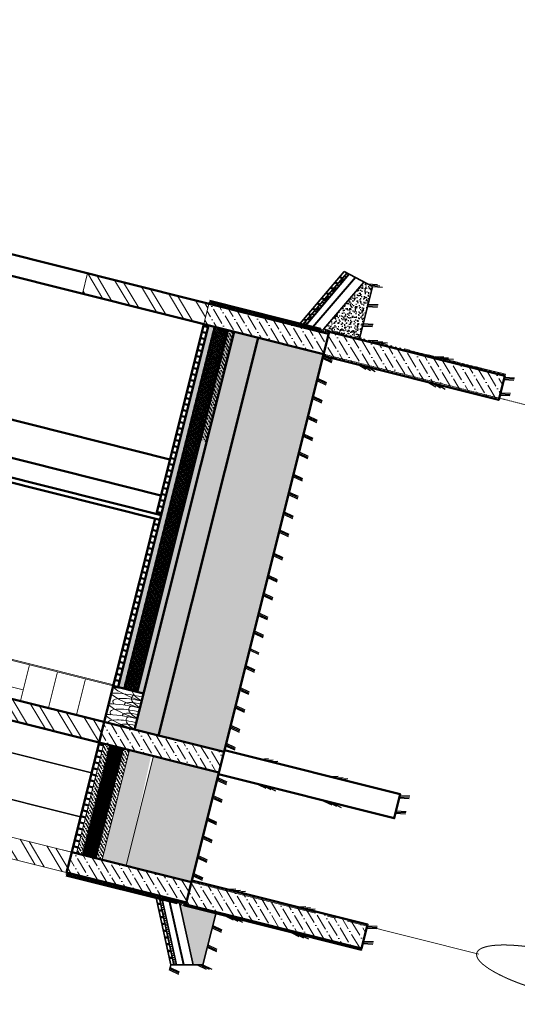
# Model space of a CAD drawing. Header units: millimetres. Extents: x -2096172177 to 2055029645, y -728784453 to 1899906214.
# Tile 22 of 109: x -2044061958 to -2036473288, y 1678914194 to 1693914037. Entities that reach past the tile are written whole.
import ezdxf

# ---------------------------------------------------------------- set-up
doc = ezdxf.new("R2010")
doc.units = ezdxf.units.MM
doc.linetypes.add('ACAD_ISO03W100', pattern=[30, 12, -18])
doc.linetypes.add('DASHDOT_axis', pattern=[24, 20, -1.5, 1, -1.5])
for name, color, linetype, lineweight in [('Внутренние стены', 3, 'Continuous', 35), ('дюбеля', 20, 'Continuous', 25), ('Лестница и ступ', 100, 'Continuous', 18), ('Наружные стены', 1, 'Continuous', 50), ('Толщины привязок', 130, 'Continuous', 18), ('Уровни пола', 240, 'Continuous', 50), ('Штриховки', 212, 'Continuous', 25), ('эркер разрез', 240, 'Continuous', 35)]:
    doc.layers.add(name, color=color, linetype=linetype, lineweight=lineweight)
doc.linetypes.add('ограждение1', pattern='A,6.35,-2.54,[133,ltypeshp.shx,S=2.54,R=0,X=-2.54,Y=0],-2.54,25.4', length=36.83)
pattern_1 = [(50, (1747606.9, 861959.47), (182.18467, -15.93909), [19.05, -209.55]), (355, (1747606.9, 861959.47), (-35.24342, 191.05685), [15.24, -167.64058]), (100.45144, (1747622.08, 861958.14), (146.94125, 175.11775), [16.19, -178.09024]), (46.1842, (1747606.9, 862010.27), (271.07904, -42.04233), [28.575, -314.325]), (96.63556, (1747629.5, 862006.76), (237.40413, 247.4261), [24.285, -267.1356]), (351.18415, (1747606.9, 862010.27), (237.4041, 247.4261), [22.86, -251.4597]), (21, (1747632.3, 861997.57), (151.6144, -102.2652), [19.05, -209.55]), (326, (1747632.3, 861997.57), (61.80203, 184.18797), [15.24, -167.64]), (71.45144, (1747644.93, 861989.04), (213.41642, 81.92277), [16.19, -178.08994]), (37.5, (1747606.9, 861959.465), (3.088603, 84.55504), [0, -165.608, 0, -170.18, 0, -168.275]), (7.5, (1747606.9, 861959.465), (66.81966, 100.180575), [0, -97.028, 0, -161.798, 0, -64.135]), (327.5, (1747550.26, 861959.465), (135.590595, -5.728744), [0, -63.5, 0, -198.12, 0, -262.89]), (317.5, (1747524.86, 861959.47), (148.12918, 25.42649), [0, -82.55, 0, -131.572, 0, -186.69])]
pattern_2 = [(45, (1306721.64, 685615.73), (84.1899, 308.696304), [396.875, -79.375, 0, -79.375])]
pattern_3 = [(45, (-28062.61, -19934.545), (33.6759605, 123.4785217), [158.75, -31.75, 0, -31.75])]

# ---------------------------------------------------------------- blocks, each defined once
blk = doc.blocks.new('Фасад (на основе 1 эт)')
at = {"layer": 'Наружные стены', "lineweight": 20, "ltscale": 10}
h = blk.add_hatch(dxfattribs=at)
h.set_pattern_fill('AR-SAND', color=5)
h.set_pattern_definition([(37.5, (-28062.61, -19934.545), (-1.6000313, 48.9413237), [0, -38.608, 0, -43.18, 0, -41.275]), (7.5, (-28062.61, -19934.545), (44.9523283, 71.68251), [0, -20.828, 0, -34.798, 0, -13.335]), (327.5, (-28093.85, -19934.545), (79.099237, 0.1437185), [0, -12.7, 0, -45.72, 0, -59.69]), (317.5, (-28093.85, -19934.545), (76.3556452, 22.2929323), [0, -6.35, 0, -29.972, 0, -34.29])])
h.paths.add_polyline_path([(1805074.554, 952425.777), (1805134.554, 952425.777), (1807119.554, 952440.777), (1807119.554, 952575.777), (1804374.554, 952575.777), (1804374.554, 952425.777)])
at = {"layer": 'Наружные стены', "lineweight": 20}
h = blk.add_hatch(dxfattribs=at)
h.set_pattern_fill('AR-SAND', color=5)
h.set_pattern_definition([(37.5, (-17607.61, -19934.545), (-1.6000313, 48.9413237), [0, -38.608, 0, -43.18, 0, -41.275]), (7.5, (-17607.61, -19934.545), (44.9523283, 71.68251), [0, -20.828, 0, -34.798, 0, -13.335]), (327.5, (-17638.85, -19934.545), (79.099237, 0.1437185), [0, -12.7, 0, -45.72, 0, -59.69]), (317.5, (-17638.85, -19934.545), (76.3556452, 22.2929323), [0, -6.35, 0, -29.972, 0, -34.29])])
h.paths.add_polyline_path([(1815529.554, 952425.777), (1815589.554, 952425.777), (1817574.554, 952428.166), (1817574.554, 952575.777), (1807629.554, 952575.718), (1807629.554, 952425.718)])
at = {"layer": 'Штриховки', "lineweight": 20}
h = blk.add_hatch(dxfattribs=at)
h.set_pattern_fill('ANSI32', color=5)
h.set_pattern_definition([(45, (1306721.64, 685615.73), (-336.7596, 336.7596), []), (45, (1306946.15, 685615.73), (-336.7596, 336.7596), [])])
h.paths.add_polyline_path([(1804374.554, 955840.777), (1803864.554, 955840.777), (1803864.554, 952765.777), (1804374.554, 952765.777), (1804374.554, 952765.777)])
h.paths.add_polyline_path([(1807629.554, 959865.777), (1807429.554, 959865.777), (1807290.03, 959865.777), (1807119.554, 959695.433), (1807119.554, 952765.777), (1807629.554, 952765.777), (1807629.554, 952765.777)])
h.paths.add_polyline_path([(1818084.554, 956675.777), (1817574.554, 956675.777), (1817574.554, 955235.777), (1818084.554, 955235.777)])
h.paths.add_polyline_path([(1816884.554, 959865.777), (1816374.554, 959865.777), (1816374.554, 959265.777), (1816884.554, 959265.777)])
h = blk.add_hatch(dxfattribs=at)
h.set_pattern_fill('ANSI32', color=5)
h.set_pattern_definition([(45, (1747606.9, 861959.47), (-336.7596, 336.7596), []), (45, (1747831.4, 861959.47), (-336.7596, 336.7596), [])])
h.paths.add_polyline_path([(1818084.554, 953525.777), (1817574.554, 953525.777), (1817574.554, 952765.777), (1818084.554, 952765.777)])
at = {"layer": 'Штриховки', "linetype": 'Continuous', "lineweight": 25}
h = blk.add_hatch(dxfattribs=at)
h.set_pattern_fill('ANSI37', color=256, scale=0.5)
h.set_pattern_definition([(45, (-2691210.35, -1341112.99), (-56.1266008, 56.1266008), []), (135, (-2691210.35, -1341112.99), (-56.1266008, -56.1266008), [])])
h.paths.add_polyline_path([(1803848.831, 952765.777), (1803821.516, 952765.777), (1803821.516, 952025.777), (1803848.831, 952025.777)])
at = {"layer": 'Штриховки', "lineweight": 20, "ltscale": 10}
h = blk.add_hatch(dxfattribs=at)
h.set_pattern_fill('ANSI36', color=5)
h.set_pattern_definition(pattern_2)
h.paths.add_polyline_path([(1804374.554, 952765.777), (1803864.554, 952765.777), (1803864.554, 952015.427), (1804374.554, 952015.427)])
at = {"layer": 'Штриховки'}
h = blk.add_hatch(dxfattribs=at)
h.set_pattern_fill('ANSI36', color=5, scale=20)
h.set_pattern_definition(pattern_3)
h.paths.add_polyline_path([(1807119.554, 952695.777), (1807119.554, 952735.777), (1804374.554, 952735.777), (1804374.554, 952695.777)])
at = {"layer": 'Штриховки', "lineweight": 20, "ltscale": 10}
h = blk.add_hatch(dxfattribs=at)
h.set_pattern_fill('ANSI36', color=5)
h.set_pattern_definition(pattern_2)
h.paths.add_polyline_path([(1807629.554, 952765.777), (1807119.554, 952765.777), (1807119.554, 952015.427), (1807629.554, 952015.427)])
at = {"layer": 'Штриховки'}
h = blk.add_hatch(dxfattribs=at)
h.set_pattern_fill('ANSI36', color=5, scale=20)
h.set_pattern_definition([(45, (-24807.61, -19934.545), (33.6759605, 123.4785217), [158.75, -31.75, 0, -31.75])])
h.paths.add_polyline_path([(1817574.554, 952695.777), (1817574.554, 952735.777), (1808528.754, 952736.271), (1808528.754, 952696.271)])
at = {"layer": 'Штриховки', "lineweight": 20, "ltscale": 10}
h = blk.add_hatch(dxfattribs=at)
h.set_pattern_fill('ANSI36', color=5)
h.set_pattern_definition(pattern_2)
h.paths.add_polyline_path([(1817574.554, 952765.777), (1818084.554, 952765.777), (1818084.554, 952015.427), (1817574.554, 952015.427)])
at = {"layer": 'Штриховки', "linetype": 'Continuous', "lineweight": 25}
h = blk.add_hatch(dxfattribs=at)
h.set_pattern_fill('ANSI37', color=256, scale=0.5)
h.set_pattern_definition([(45, (-2661543.03, -1341112.99), (-56.1266008, 56.1266008), []), (135, (-2661543.03, -1341112.99), (-56.1266008, -56.1266008), [])])
h.paths.add_polyline_path([(1818100.278, 952765.777), (1818127.593, 952765.777), (1818127.593, 952025.777), (1818100.278, 952025.777)])
h = blk.add_hatch(dxfattribs=at)
h.set_pattern_fill('ANSI37', color=256, scale=10)
h.set_pattern_definition([(45, (1738789.194, 858432.59), (-22.45064, 22.45064), []), (135, (1738789.194, 858432.59), (-22.45064, -22.45064), [])])
h.paths.add_polyline_path([(1804374.554, 952695.777), (1804374.554, 952615.777), (1807119.554, 952615.777), (1807119.554, 952695.777)])
at = {"layer": 'Штриховки', "linetype": 'Continuous', "lineweight": 18}
h = blk.add_hatch(dxfattribs=at)
h.set_pattern_fill('ANSI37', color=256, scale=10)
h.set_pattern_definition([(45, (1747606.9, 861959.465), (-22.45064, 22.45064), []), (135, (1747606.9, 861959.465), (-22.45064, -22.45064), [])])
h.paths.add_polyline_path([(1808528.423, 952697.122), (1808528.423, 952617.122), (1817574.554, 952615.777), (1817574.554, 952695.777)])
at = {"layer": 'Штриховки'}
h = blk.add_hatch(dxfattribs=at)
h.set_pattern_fill('ANSI36', color=5, scale=20)
h.set_pattern_definition(pattern_3)
h.paths.add_polyline_path([(1807119.554, 952575.777), (1807119.554, 952615.777), (1804374.554, 952615.777), (1804374.554, 952575.777)])
h = blk.add_hatch(dxfattribs=at)
h.set_pattern_fill('ANSI36', color=5, scale=20)
h.set_pattern_definition([(45, (-24807.61, -20054.545), (33.6759605, 123.4785217), [158.75, -31.75, 0, -31.75])])
h.paths.add_polyline_path([(1817574.554, 952575.777), (1817574.554, 952615.777), (1808530.414, 952615.078), (1808530.414, 952575.078)])
h = blk.add_hatch(dxfattribs=at)
h.set_pattern_fill('ANSI36', color=5, scale=20)
h.set_pattern_definition([(45, (-17607.61, -19934.545), (33.6759605, 123.4785217), [158.75, -31.75, 0, -31.75])])
h.paths.add_polyline_path([(1817574.554, 952575.777), (1817574.554, 952615.777), (1814829.554, 952615.777), (1814829.554, 952575.777)])
h = blk.add_hatch(dxfattribs=at)
h.set_pattern_fill('AR-CONC', color=5)
h.set_pattern_definition([(50, (-28062.61, -19934.55), (182.184669, -15.939086), [19.05, -209.55]), (355, (-28062.6, -19934.55), (-35.243421, 191.056845), [15.24, -167.640584]), (100.451445, (-28047.43, -19935.87), (146.941247, 175.117752), [16.190009, -178.090245]), (46.1842, (-28062.6, -19883.75), (271.07904, -42.042328), [28.575, -314.325]), (96.635558, (-28040.02, -19887.25), (237.404134, 247.426125), [24.285023, -267.13561]), (351.184151, (-28062.6, -19883.75), (237.404134, 247.426125), [22.859967, -251.459732]), (21, (-28037.21, -19896.45), (151.614391, -102.265198), [19.05, -209.55]), (326, (-28037.2, -19896.45), (61.802028, 184.187966), [15.24, -167.64]), (71.451445, (-28024.57, -19904.97), (213.41642, 81.922769), [16.190009, -178.089938]), (37.5, (-28062.61, -19934.545), (3.0886033, 84.5550389), [0, -165.608, 0, -170.18, 0, -168.275]), (7.5, (-28062.61, -19934.545), (66.8196625, 100.180575), [0, -97.028, 0, -161.798, 0, -64.135]), (327.5, (-28119.25, -19934.545), (135.5905952, -5.728744), [0, -63.5, 0, -198.12, 0, -262.89]), (317.5, (-28144.65, -19934.55), (148.1291814, 25.426491), [0, -82.55, 0, -131.572, 0, -186.69])])
h.paths.add_polyline_path([(1803779.522, 952026.311), (1803779.48, 952026.311), (1803779.48, 952051.465), (1802440.889, 951885.041), (1802498.557, 951826.844), (1803778.971, 951826.844)])
h.paths.add_polyline_path([(1807119.554, 952285.877), (1807119.554, 952305.297), (1807119.554, 952425.777), (1805134.554, 952425.777), (1805074.554, 952425.777), (1804374.554, 952425.777), (1804374.554, 952015.777), (1807119.554, 952015.777)])
h = blk.add_hatch(dxfattribs=at)
h.set_pattern_fill('AR-CONC', color=5)
h.set_pattern_definition(pattern_1)
h.paths.add_polyline_path([(1807629.554, 952425.777), (1807629.554, 952015.777), (1817574.554, 952015.777), (1817574.554, 952425.777)])
at = {"layer": 'Штриховки', "linetype": 'Continuous', "lineweight": 25}
h = blk.add_hatch(dxfattribs=at)
h.set_pattern_fill('ANSI37', color=256, scale=0.5)
h.set_pattern_definition([(45, (1658828.3983, 817842.4235), (-1.122532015, 1.122532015), []), (135, (1658828.3983, 817842.4235), (-1.122532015, -1.122532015), [])])
h.paths.add_polyline_path([(1803776.445, 950913.928), (1803803.76, 950913.928), (1803806.837, 952026.311), (1803779.522, 952026.311)])
h = blk.add_hatch(dxfattribs=at)
h.set_pattern_fill('ANSI37', color=256, scale=0.5, angle=-90)
h.set_pattern_definition([(315, (-540177.49, 5666543.75), (56.1266008, 56.1266008), []), (45, (-540177.49, 5666543.75), (-56.1266008, 56.1266008), [])])
h.paths.add_polyline_path([(1803822.738, 952053.626), (1803779.48, 952053.626), (1803779.48, 952026.311), (1803822.738, 952026.311)])
at = {"layer": 'Штриховки', "lineweight": 20, "ltscale": 10}
h = blk.add_hatch(dxfattribs=at)
h.set_pattern_fill('ANSI36', color=5)
h.set_pattern_definition(pattern_2)
h.paths.add_polyline_path([(1803819.551, 952015.777), (1803819.551, 950915.777), (1804419.551, 950915.777), (1804419.551, 952015.777)])
h = blk.add_hatch(dxfattribs=at)
h.set_pattern_fill('ANSI36', color=5)
h.set_pattern_definition(pattern_2)
h.paths.add_polyline_path([(1804419.551, 950915.777), (1804419.551, 952015.777), (1803819.551, 952015.777), (1803819.551, 950915.777)])
h = blk.add_hatch(dxfattribs=at)
h.set_pattern_fill('ANSI36', color=5)
h.set_pattern_definition(pattern_2)
h.paths.add_polyline_path([(1817529.557, 952015.777), (1817529.557, 950915.777), (1818129.557, 950915.777), (1818129.557, 952015.777)])
at = {"layer": 'Штриховки', "linetype": 'Continuous', "lineweight": 25}
h = blk.add_hatch(dxfattribs=at)
h.set_pattern_fill('ANSI37', color=256, scale=0.5, angle=-90)
h.set_pattern_definition([(315, (-510510.17, 5666543.75), (56.1266008, 56.1266008), []), (45, (-510510.17, 5666543.75), (-56.1266008, 56.1266008), [])])
h.paths.add_polyline_path([(1818126.37, 952053.626), (1818169.628, 952053.626), (1818169.628, 952026.311), (1818126.37, 952026.311)])
h = blk.add_hatch(dxfattribs=at)
h.set_pattern_fill('ANSI37', color=256, scale=0.5)
h.set_pattern_definition([(45, (-2661650.794, -1343892.614), (-56.1266008, 56.1266008), []), (135, (-2661650.794, -1343892.614), (-56.1266008, -56.1266008), [])])
h.paths.add_polyline_path([(1818172.664, 950913.928), (1818145.349, 950913.928), (1818142.271, 952026.311), (1818169.586, 952026.311)])
at = {"layer": 'Штриховки'}
h = blk.add_hatch(dxfattribs=at)
h.set_pattern_fill('AR-CONC', color=5)
h.set_pattern_definition(pattern_1)
h.paths.add_polyline_path([(1818169.628, 952051.465), (1818169.628, 952026.311), (1818169.586, 952026.311), (1818170.13, 951829.62), (1818174.938, 951829.62), (1818174.938, 951826.844), (1819450.551, 951826.844), (1819508.22, 951885.041)])
at = {"linetype": 'DASHDOT_axis', "lineweight": 15}
blk.add_line((1817574.554, 959217.203), (1817574.554, 950217.203), dxfattribs=at)
at = {"linetype": 'DASHDOT_axis', "lineweight": 15, "ltscale": 100}
blk.add_line((1804374.554, 955840.777), (1804374.554, 950217.203), dxfattribs=at)
at = {"linetype": 'DASHDOT_axis'}
blk.add_circle((1804383.801, 949730.206), 500, dxfattribs=at)
at = {"layer": 'Внутренние стены', "color": 1, "linetype": 'DASHDOT_axis', "lineweight": 15, "ltscale": 100}
blk.add_line((1804374.554, 952735.777), (1804374.554, 952765.777), dxfattribs=at)
at = {"layer": 'дюбеля', "linetype": 'ACAD_ISO03W100', "lineweight": 15, "ltscale": 100}
for p, q in [((1803817.708, 952558.52), (1803817.708, 952589.964)), ((1803858.425, 952574.212), (1803819.548, 952574.212)), ((1818090.684, 952574.212), (1818129.56, 952574.212)), ((1818131.4, 952558.52), (1818131.4, 952589.964)), ((1803817.708, 952408.52), (1803817.708, 952439.964)), ((1803858.425, 952424.212), (1803819.548, 952424.212)), ((1818090.684, 952424.212), (1818129.56, 952424.212)), ((1818131.4, 952408.52), (1818131.4, 952439.964)), ((1803817.708, 952258.52), (1803817.708, 952289.964)), ((1803858.425, 952274.212), (1803819.548, 952274.212)), ((1818090.684, 952274.212), (1818129.56, 952274.212)), ((1818131.4, 952258.52), (1818131.4, 952289.964)), ((1803817.817, 952113.331), (1803817.817, 952144.775)), ((1803858.842, 952129.023), (1803820.255, 952129.023)), ((1818090.267, 952129.023), (1818128.854, 952129.023)), ((1818131.291, 952113.331), (1818131.291, 952144.775)), ((1803774.17, 951963.928), (1803774.17, 951995.371)), ((1803814.887, 951979.62), (1803776.011, 951979.62)), ((1818134.222, 951979.62), (1818173.098, 951979.62)), ((1818174.938, 951963.928), (1818174.938, 951995.371)), ((1803774.17, 951813.928), (1803774.17, 951845.371)), ((1803814.887, 951829.62), (1803776.011, 951829.62)), ((1818134.222, 951829.62), (1818173.098, 951829.62)), ((1818174.938, 951813.928), (1818174.938, 951845.371)), ((1803774.17, 951663.928), (1803774.17, 951695.371)), ((1803814.887, 951679.62), (1803776.011, 951679.62)), ((1818134.222, 951679.62), (1818173.098, 951679.62)), ((1818174.938, 951663.928), (1818174.938, 951695.371)), ((1803774.17, 951513.928), (1803774.17, 951545.371)), ((1803814.887, 951529.62), (1803776.011, 951529.62)), ((1818134.222, 951529.62), (1818173.098, 951529.62)), ((1818174.938, 951513.928), (1818174.938, 951545.371)), ((1803774.17, 951363.928), (1803774.17, 951395.371)), ((1803814.887, 951379.62), (1803776.011, 951379.62)), ((1818134.222, 951379.62), (1818173.098, 951379.62)), ((1818174.938, 951363.928), (1818174.938, 951395.371)), ((1818134.222, 951229.62), (1818173.098, 951229.62)), ((1818174.938, 951213.928), (1818174.938, 951245.371)), ((1818134.222, 951079.62), (1818173.098, 951079.62)), ((1818174.938, 951063.928), (1818174.938, 951095.371)), ((1818134.909, 950929.62), (1818173.496, 950929.62)), ((1818175.336, 950913.928), (1818175.336, 950945.372))]:
    blk.add_line(p, q, dxfattribs=at)
at = {"layer": 'Лестница и ступ'}
for p, q in [((1807909.669, 953465.777), (1807909.669, 953290.777)), ((1808529.554, 953465.777), (1808529.554, 952767.263)), ((1808554.36, 953440.992), (1808554.36, 952765.777)), ((1807629.554, 953290.777), (1808529.554, 953290.777)), ((1807629.554, 953290.777), (1807629.554, 952765.777)), ((1807629.554, 953115.777), (1808529.554, 953115.777)), ((1807629.554, 952940.777), (1808529.554, 952940.777)), ((1807629.554, 952765.777), (1808529.554, 952765.777))]:
    blk.add_line(p, q, dxfattribs=at)
at = {"layer": 'Наружные стены'}
for p, q in [((1807119.554, 952015.777), (1807119.554, 959865.777)), ((1807629.554, 952015.777), (1807629.554, 959865.777)), ((1817574.554, 952015.777), (1817574.554, 959865.777)), ((1818084.554, 952015.777), (1818084.554, 959865.777)), ((1803864.554, 952015.777), (1803864.554, 952765.777)), ((1803864.554, 952765.777), (1804374.554, 952765.777)), ((1804374.554, 952015.777), (1804374.554, 952765.777)), ((1807119.554, 952765.777), (1807629.554, 952765.777)), ((1807629.554, 952765.777), (1812299.554, 952765.777)), ((1808529.554, 952765.777), (1808529.554, 952575.777)), ((1808531.02, 952735.777), (1817574.554, 952735.777)), ((1812419.554, 952765.777), (1812712.79, 952765.777)), ((1812832.536, 952765.777), (1817574.554, 952765.777)), ((1817574.554, 952765.777), (1817574.554, 952765.777)), ((1817574.554, 952735.777), (1817574.554, 952735.777)), ((1808528.423, 952695.777), (1817574.554, 952695.777)), ((1817574.554, 952695.777), (1817574.554, 952695.777)), ((1808524.954, 952615.777), (1817574.554, 952615.777)), ((1817574.554, 952615.777), (1817574.554, 952615.777)), ((1807629.554, 952575.777), (1817574.554, 952575.777)), ((1817574.554, 952575.777), (1817574.554, 952575.777)), ((1807629.554, 952425.777), (1817574.554, 952425.777)), ((1817574.554, 952425.777), (1817574.554, 952425.777))]:
    blk.add_line(p, q, dxfattribs=at)
at = {"layer": 'Наружные стены', "lineweight": 15}
for p, q in [((1803864.554, 952015.777), (1803864.554, 955840.777)), ((1804374.554, 952015.777), (1804374.554, 955840.777))]:
    blk.add_line(p, q, dxfattribs=at)
at = {"layer": 'Наружные стены', "lineweight": 20}
for p, q in [((1804374.554, 952765.777), (1807119.554, 952765.777)), ((1804374.554, 952735.777), (1807119.554, 952735.777)), ((1807119.554, 952765.777), (1807119.554, 952765.777)), ((1807119.554, 952735.777), (1807119.554, 952735.777)), ((1804374.554, 952695.777), (1807119.554, 952695.777)), ((1807119.554, 952695.777), (1807119.554, 952695.777)), ((1804374.554, 952615.777), (1807119.554, 952615.777)), ((1807119.554, 952615.777), (1807119.554, 952615.777)), ((1804374.554, 952575.777), (1807119.554, 952575.777)), ((1807119.554, 952575.777), (1807119.554, 952575.777)), ((1804374.554, 952425.777), (1807119.554, 952425.777)), ((1807119.554, 952425.777), (1807119.554, 952425.777))]:
    blk.add_line(p, q, dxfattribs=at)
at = {"layer": 'Наружные стены', "ltscale": 100}
for points in [[(1803819.551, 952015.777), (1804419.551, 952015.777), (1804419.551, 950915.777), (1803819.551, 950915.777)], [(1803819.551, 952015.777), (1804419.551, 952015.777), (1804419.551, 950915.777), (1803819.551, 950915.777)], [(1807074.551, 952015.777), (1807674.551, 952015.777), (1807674.551, 950915.777), (1807074.551, 950915.777)], [(1817529.551, 952015.777), (1818129.551, 952015.777), (1818129.551, 950915.777), (1817529.551, 950915.777)]]:
    blk.add_lwpolyline(points, close=True, dxfattribs=at)
at = {"layer": 'Уровни пола'}
for p, q in [((1812712.79, 952735.777), (1812712.79, 955615.777)), ((1812832.79, 952735.777), (1812832.79, 955615.777)), ((1813294.79, 952765.777), (1813294.79, 955615.777)), ((1814194.79, 952765.777), (1814194.79, 955615.777)), ((1804374.554, 952765.777), (1807119.554, 952765.777)), ((1807629.554, 952765.777), (1810374.554, 952765.777)), ((1805074.554, 952425.777), (1805074.554, 952425.777)), ((1805074.554, 952425.777), (1805074.554, 952425.777)), ((1805074.554, 952425.777), (1805074.554, 952425.777)), ((1815529.554, 952425.777), (1815529.554, 952425.777)), ((1815529.554, 952425.777), (1815529.554, 952425.777)), ((1815529.554, 952425.777), (1815529.554, 952425.777))]:
    blk.add_line(p, q, dxfattribs=at)
at = {"layer": 'Уровни пола', "color": 1, "lineweight": 50}
for p, q in [((1804524.554, 952735.777), (1804524.554, 952765.777)), ((1804674.554, 952735.777), (1804674.554, 952765.777)), ((1804824.554, 952735.777), (1804824.554, 952765.777)), ((1804974.554, 952735.777), (1804974.554, 952765.777)), ((1805124.554, 952735.777), (1805124.554, 952765.777)), ((1805274.554, 952735.777), (1805274.554, 952765.777)), ((1805424.554, 952735.777), (1805424.554, 952765.777)), ((1805574.554, 952735.777), (1805574.554, 952765.777)), ((1805724.554, 952735.777), (1805724.554, 952765.777)), ((1805874.554, 952735.777), (1805874.554, 952765.777)), ((1806024.554, 952735.777), (1806024.554, 952765.777)), ((1806174.554, 952735.777), (1806174.554, 952765.777)), ((1806324.554, 952735.777), (1806324.554, 952765.777)), ((1806474.554, 952735.777), (1806474.554, 952765.777)), ((1806624.554, 952735.777), (1806624.554, 952765.777)), ((1806774.554, 952735.777), (1806774.554, 952765.777)), ((1806924.554, 952735.777), (1806924.554, 952765.777)), ((1807074.554, 952735.777), (1807074.554, 952765.777)), ((1808679.554, 952735.777), (1808679.554, 952765.777)), ((1808829.554, 952735.777), (1808829.554, 952765.777)), ((1808979.554, 952735.777), (1808979.554, 952765.777)), ((1809129.554, 952735.777), (1809129.554, 952765.777)), ((1809279.554, 952735.777), (1809279.554, 952765.777)), ((1809429.554, 952735.777), (1809429.554, 952765.777)), ((1809579.554, 952735.777), (1809579.554, 952765.777)), ((1809729.554, 952735.777), (1809729.554, 952765.777)), ((1809879.554, 952735.777), (1809879.554, 952765.777)), ((1810029.554, 952735.777), (1810029.554, 952765.777)), ((1810179.554, 952735.777), (1810179.554, 952765.777)), ((1810329.554, 952735.777), (1810329.554, 952765.777)), ((1810479.554, 952735.777), (1810479.554, 952765.777)), ((1810629.554, 952735.777), (1810629.554, 952765.777)), ((1810779.554, 952735.777), (1810779.554, 952765.777)), ((1810929.554, 952735.777), (1810929.554, 952765.777)), ((1811079.554, 952735.777), (1811079.554, 952765.777)), ((1811229.554, 952735.777), (1811229.554, 952765.777)), ((1811379.554, 952735.777), (1811379.554, 952765.777)), ((1811529.554, 952735.777), (1811529.554, 952765.777)), ((1811679.554, 952735.777), (1811679.554, 952765.777)), ((1811829.554, 952735.777), (1811829.554, 952765.777)), ((1811979.554, 952735.777), (1811979.554, 952765.777)), ((1812129.554, 952735.777), (1812129.554, 952765.777)), ((1812279.554, 952735.777), (1812279.554, 952765.777)), ((1812429.554, 952735.777), (1812429.554, 952765.777)), ((1812579.554, 952735.777), (1812579.554, 952765.777)), ((1812879.554, 952735.777), (1812879.554, 952765.777)), ((1813029.554, 952735.777), (1813029.554, 952765.777)), ((1813179.554, 952735.777), (1813179.554, 952765.777)), ((1813329.554, 952735.777), (1813329.554, 952765.777)), ((1813479.554, 952735.777), (1813479.554, 952765.777)), ((1813629.554, 952735.777), (1813629.554, 952765.777)), ((1813779.554, 952735.777), (1813779.554, 952765.777)), ((1813929.554, 952735.777), (1813929.554, 952765.777)), ((1814079.554, 952735.777), (1814079.554, 952765.777)), ((1814229.554, 952735.777), (1814229.554, 952765.777)), ((1814379.554, 952735.777), (1814379.554, 952765.777)), ((1814529.554, 952735.777), (1814529.554, 952765.777)), ((1814679.554, 952735.777), (1814679.554, 952765.777)), ((1814829.554, 952735.777), (1814829.554, 952765.777)), ((1814979.554, 952735.777), (1814979.554, 952765.777)), ((1815129.554, 952735.777), (1815129.554, 952765.777)), ((1815279.554, 952735.777), (1815279.554, 952765.777)), ((1815429.554, 952735.777), (1815429.554, 952765.777)), ((1815579.554, 952735.777), (1815579.554, 952765.777)), ((1815729.554, 952735.777), (1815729.554, 952765.777)), ((1815879.554, 952735.777), (1815879.554, 952765.777)), ((1816029.554, 952735.777), (1816029.554, 952765.777)), ((1816179.554, 952735.777), (1816179.554, 952765.777)), ((1816329.554, 952735.777), (1816329.554, 952765.777)), ((1816479.554, 952735.777), (1816479.554, 952765.777)), ((1816629.554, 952735.777), (1816629.554, 952765.777)), ((1816779.554, 952735.777), (1816779.554, 952765.777)), ((1816929.554, 952735.777), (1816929.554, 952765.777)), ((1817079.554, 952735.777), (1817079.554, 952765.777)), ((1817229.554, 952735.777), (1817229.554, 952765.777)), ((1817379.554, 952735.777), (1817379.554, 952765.777)), ((1817529.554, 952735.777), (1817529.554, 952765.777))]:
    blk.add_line(p, q, dxfattribs=at)
at = {"layer": 'Уровни пола', "ltscale": 100}
for p, q in [((1807629.554, 952765.777), (1812299.554, 952765.777)), ((1812279.554, 952765.777), (1812712.79, 952765.777)), ((1812832.537, 952765.777), (1817574.554, 952765.777))]:
    blk.add_line(p, q, dxfattribs=at)
at = {"layer": 'Уровни пола', "linetype": 'ACAD_ISO03W100', "lineweight": 53, "ltscale": 0.2}
for p, q in [((1804374.554, 952695.777), (1807119.554, 952695.777)), ((1808528.423, 952695.777), (1817574.554, 952695.777)), ((1804374.554, 952615.777), (1807119.554, 952615.777)), ((1808524.954, 952615.777), (1817574.554, 952615.777))]:
    blk.add_line(p, q, dxfattribs=at)
at = {"layer": 'Уровни пола', "color": 5}
for p, q in [((1804374.554, 952015.777), (1807119.554, 952015.777)), ((1807629.554, 952015.777), (1817574.554, 952015.777))]:
    blk.add_line(p, q, dxfattribs=at)
at = {"layer": 'Уровни пола', "lineweight": 18}
for centre, radius, start, end in [((1807924.715, 952490.545), 307.22, 116.3782192, 163.8930063), ((1807629.554, 952572.847), 173.065, 359.8510013, 90), ((1807623.473, 952565.93), 275.796, 2.0462628, 46.4372672), ((1807899.093, 952572.847), 173.065, 359.8510013, 109.6985189), ((1808194.254, 952490.545), 307.22, 116.3782192, 163.8930063), ((1807893.012, 952565.93), 275.796, 2.0462628, 46.4372672), ((1808168.633, 952572.847), 173.065, 359.8510013, 109.6985189), ((1808463.793, 952490.545), 307.22, 116.3782192, 163.8930063), ((1808636.834, 952490.545), 307.22, 116.3782192, 163.8930063), ((1808162.552, 952565.93), 275.796, 2.0462628, 46.4372672), ((1808284.638, 952601.696), 262.365, 21.0137052, 38.7112307), ((1807629.554, 952572.397), 99.82, 0, 90), ((1807905.518, 952575.059), 93.433, 358.3678226, 105.3414475), ((1808168.633, 952572.397), 99.82, 0, 101.7158041), ((1807819.967, 952344.39), 297.06, 76.1587333, 129.8658998), ((1808089.507, 952344.39), 297.06, 76.1587333, 129.8658998), ((1808359.046, 952344.39), 297.06, 76.1587333, 129.8658998), ((1808532.131, 952347.924), 297.06, 90, 129.8658998)]:
    blk.add_arc(centre, radius, start, end, dxfattribs=at)
at = {"layer": 'Штриховки', "color": 1, "lineweight": 15}
for p, q in [((1817574.554, 953525.777), (1818084.554, 953525.777)), ((1817574.554, 952765.777), (1818084.554, 952765.777))]:
    blk.add_line(p, q, dxfattribs=at)
at = {"layer": 'Штриховки', "lineweight": 60, "ltscale": 100}
for p, q in [((1803802.342, 952765.48), (1803802.342, 952070.523)), ((1818146.766, 952765.48), (1818146.766, 952070.523))]:
    blk.add_line(p, q, dxfattribs=at)
at = {"layer": 'Штриховки', "linetype": 'ACAD_ISO03W100', "lineweight": 35, "ltscale": 0.2}
for p, q in [((1803809.93, 952054.831), (1803810.541, 952762.368)), ((1803854.258, 952027.576), (1803854.258, 952765.777)), ((1818094.85, 952027.576), (1818094.85, 952765.777)), ((1818139.179, 952054.831), (1818138.568, 952762.368)), ((1803809.187, 950915.727), (1803809.187, 952015.727)), ((1818139.922, 950915.727), (1818139.922, 952015.727))]:
    blk.add_line(p, q, dxfattribs=at)
at = {"layer": 'Штриховки', "linetype": 'ACAD_ISO03W100', "lineweight": 15}
for p, q in [((1803821.516, 952053.626), (1803821.516, 952765.777)), ((1803848.831, 952765.777), (1803848.831, 952025.777)), ((1803821.516, 952037.648), (1803821.516, 952041.209))]:
    blk.add_line(p, q, dxfattribs=at)
at = {"layer": 'Штриховки', "linetype": 'ACAD_ISO03W100', "lineweight": 15, "ltscale": 100}
for p, q in [((1818100.278, 952765.777), (1818100.278, 952025.777)), ((1818127.593, 952053.626), (1818127.593, 952765.777)), ((1803779.48, 952053.626), (1803822.738, 952053.626)), ((1803779.48, 952026.311), (1803779.48, 952053.626)), ((1803779.522, 952026.311), (1803779.48, 952026.311)), ((1803822.738, 952026.311), (1803803.991, 952026.311)), ((1803821.516, 952025.777), (1803821.516, 952028.759)), ((1803848.831, 952025.777), (1803821.516, 952025.777)), ((1818100.278, 952025.777), (1818127.593, 952025.777)), ((1818169.628, 952053.626), (1818126.37, 952053.626)), ((1818126.37, 952026.311), (1818145.117, 952026.311)), ((1818127.593, 952037.648), (1818127.593, 952041.209)), ((1818127.593, 952025.777), (1818127.593, 952028.759)), ((1818169.586, 952026.311), (1818169.628, 952026.311)), ((1818169.628, 952026.311), (1818169.628, 952053.626))]:
    blk.add_line(p, q, dxfattribs=at)
at = {"layer": 'Штриховки', "lineweight": 35, "ltscale": 100}
for p, q in [((1802311.318, 952015.8), (1803799.858, 952200.866)), ((1802328.963, 951997.994), (1803799.858, 952180.866)), ((1819637.79, 952015.8), (1818149.251, 952200.866)), ((1819620.146, 951997.994), (1818149.251, 952180.866)), ((1802344.855, 951981.956), (1803802.227, 952163.147)), ((1819604.254, 951981.956), (1818146.881, 952163.147)), ((1802311.34, 952015.777), (1802174.848, 952015.777)), ((1802311.318, 952015.8), (1802498.557, 951826.844)), ((1802440.889, 951885.041), (1803782.114, 952051.792)), ((1819508.22, 951885.041), (1818166.995, 952051.792)), ((1819637.79, 952015.8), (1819450.551, 951826.844)), ((1802498.557, 951826.844), (1803772.856, 951826.844)), ((1819450.551, 951826.844), (1818176.252, 951826.844))]:
    blk.add_line(p, q, dxfattribs=at)
at = {"layer": 'Штриховки', "lineweight": 50}
for p, q in [((1803675.011, 952185.344), (1803675.011, 952165.962)), ((1818274.098, 952185.344), (1818274.098, 952165.962)), ((1803225.011, 952129.397), (1803225.011, 952114.747)), ((1803375.011, 952148.046), (1803375.011, 952128.715)), ((1803525.011, 952166.695), (1803525.011, 952147.339)), ((1818424.098, 952166.695), (1818424.098, 952147.339)), ((1818574.098, 952148.046), (1818574.098, 952128.715)), ((1818724.098, 952129.397), (1818724.098, 952114.747)), ((1802775.011, 952073.45), (1802775.011, 952054.22)), ((1802925.011, 952092.099), (1802925.011, 952072.843)), ((1803075.011, 952110.748), (1803075.011, 952091.468)), ((1818874.098, 952110.748), (1818874.098, 952091.468)), ((1819024.098, 952092.099), (1819024.098, 952072.843)), ((1819174.098, 952073.45), (1819174.098, 952054.22)), ((1802472.743, 952035.869), (1802472.743, 952016.025)), ((1802625.011, 952054.8), (1802625.011, 952035.597)), ((1819324.098, 952054.8), (1819324.098, 952035.597)), ((1819476.365, 952035.869), (1819476.365, 952016.025))]:
    blk.add_line(p, q, dxfattribs=at)
at = {"layer": 'Штриховки', "linetype": 'ACAD_ISO03W100', "lineweight": 70, "ltscale": 0.9}
blk.add_line((1802343.375, 951988.836), (1803802.342, 952169.522), dxfattribs=at)
at = {"layer": 'Штриховки', "linetype": 'ограждение1', "lineweight": 40, "ltscale": 0.1}
for p, q in [((1802386.76, 951939.667), (1803802.342, 952118.328)), ((1819562.349, 951939.667), (1818146.766, 952118.328))]:
    blk.add_line(p, q, dxfattribs=at)
at = {"layer": 'Штриховки', "linetype": 'ACAD_ISO03W100', "lineweight": 70, "ltscale": 0.2}
blk.add_line((1819605.733, 951988.836), (1818146.766, 952169.522), dxfattribs=at)
at = {"layer": 'Штриховки'}
for p, q in [((1802183.094, 952015.777), (1802135.454, 951956.135)), ((1802213.094, 952015.777), (1802165.454, 951956.135)), ((1802243.094, 952015.777), (1802195.454, 951956.135)), ((1804531.889, 952015.777), (1804484.249, 951956.135)), ((1804561.889, 952015.777), (1804514.249, 951956.135)), ((1804591.889, 952015.777), (1804544.249, 951956.135)), ((1804981.089, 952015.777), (1804933.45, 951956.135)), ((1805011.089, 952015.777), (1804963.45, 951956.135)), ((1805041.089, 952015.777), (1804993.45, 951956.135)), ((1805474.588, 952015.777), (1805426.948, 951956.135)), ((1805504.588, 952015.777), (1805456.948, 951956.135)), ((1805534.588, 952015.777), (1805486.948, 951956.135)), ((1805923.789, 952015.777), (1805876.149, 951956.135)), ((1805953.789, 952015.777), (1805906.149, 951956.135)), ((1805983.789, 952015.777), (1805936.149, 951956.135)), ((1806478.573, 952015.777), (1806430.933, 951956.135)), ((1806508.573, 952015.777), (1806460.933, 951956.135)), ((1806538.573, 952015.777), (1806490.933, 951956.135)), ((1806927.773, 952015.777), (1806880.134, 951956.135)), ((1806957.773, 952015.777), (1806910.134, 951956.135)), ((1806987.773, 952015.777), (1806940.134, 951956.135)), ((1807786.889, 952015.777), (1807739.249, 951956.135)), ((1807816.889, 952015.777), (1807769.249, 951956.135)), ((1807846.889, 952015.777), (1807799.249, 951956.135)), ((1808236.089, 952015.777), (1808188.45, 951956.135)), ((1808266.089, 952015.777), (1808218.45, 951956.135)), ((1808296.089, 952015.777), (1808248.45, 951956.135)), ((1808729.588, 952015.777), (1808681.948, 951956.135)), ((1808759.588, 952015.777), (1808711.948, 951956.135)), ((1808789.588, 952015.777), (1808741.948, 951956.135)), ((1809178.789, 952015.777), (1809131.149, 951956.135)), ((1809208.789, 952015.777), (1809161.149, 951956.135)), ((1809238.789, 952015.777), (1809191.149, 951956.135)), ((1809733.573, 952015.777), (1809685.933, 951956.135)), ((1809763.573, 952015.777), (1809715.933, 951956.135)), ((1809793.573, 952015.777), (1809745.933, 951956.135)), ((1810182.773, 952015.777), (1810135.134, 951956.135)), ((1810212.773, 952015.777), (1810165.134, 951956.135)), ((1810595.37, 952015.777), (1810547.731, 951956.135)), ((1810625.37, 952015.777), (1810577.731, 951956.135)), ((1810655.37, 952015.777), (1810607.731, 951956.135)), ((1811044.571, 952015.777), (1810996.931, 951956.135)), ((1811074.571, 952015.777), (1811026.931, 951956.135)), ((1811104.571, 952015.777), (1811056.931, 951956.135)), ((1811538.07, 952015.777), (1811490.43, 951956.135)), ((1811568.07, 952015.777), (1811520.43, 951956.135)), ((1811598.07, 952015.777), (1811550.43, 951956.135)), ((1811987.27, 952015.777), (1811939.631, 951956.135)), ((1812017.27, 952015.777), (1811969.631, 951956.135)), ((1812047.27, 952015.777), (1811999.631, 951956.135)), ((1812542.054, 952015.777), (1812494.415, 951956.135)), ((1812572.054, 952015.777), (1812524.415, 951956.135)), ((1812602.054, 952015.777), (1812554.415, 951956.135)), ((1813125.065, 952015.777), (1813077.426, 951956.135)), ((1813155.065, 952015.777), (1813107.426, 951956.135)), ((1813185.065, 952015.777), (1813137.426, 951956.135)), ((1813574.266, 952015.777), (1813526.626, 951956.135)), ((1813604.266, 952015.777), (1813556.626, 951956.135)), ((1813634.266, 952015.777), (1813586.626, 951956.135)), ((1814067.765, 952015.777), (1814020.125, 951956.135)), ((1814097.765, 952015.777), (1814050.125, 951956.135)), ((1814127.765, 952015.777), (1814080.125, 951956.135)), ((1814516.965, 952015.777), (1814469.326, 951956.135)), ((1814546.965, 952015.777), (1814499.326, 951956.135)), ((1814576.965, 952015.777), (1814529.326, 951956.135)), ((1815071.749, 952015.777), (1815024.11, 951956.135)), ((1815101.749, 952015.777), (1815054.11, 951956.135)), ((1815131.749, 952015.777), (1815084.11, 951956.135)), ((1815522.867, 952015.777), (1815475.227, 951956.135)), ((1815552.867, 952015.777), (1815505.227, 951956.135)), ((1815582.867, 952015.777), (1815535.227, 951956.135)), ((1815972.068, 952015.777), (1815924.428, 951956.135)), ((1816002.068, 952015.777), (1815954.428, 951956.135)), ((1816032.068, 952015.777), (1815984.428, 951956.135)), ((1816465.566, 952015.777), (1816417.927, 951956.135)), ((1816495.566, 952015.777), (1816447.927, 951956.135)), ((1816525.566, 952015.777), (1816477.927, 951956.135)), ((1816914.767, 952015.777), (1816867.127, 951956.135)), ((1816944.767, 952015.777), (1816897.127, 951956.135)), ((1816974.767, 952015.777), (1816927.127, 951956.135)), ((1817469.551, 952015.777), (1817421.911, 951956.135)), ((1817499.551, 952015.777), (1817451.911, 951956.135)), ((1817529.551, 952015.777), (1817481.911, 951956.135)), ((1802465.336, 951860.37), (1802417.696, 951800.728)), ((1802481.946, 951843.607), (1802434.307, 951783.965)), ((1802498.557, 951826.844), (1802450.917, 951767.202)), ((1802936.87, 951826.844), (1802889.23, 951767.202)), ((1802966.87, 951826.844), (1802919.23, 951767.202)), ((1802996.87, 951826.844), (1802949.23, 951767.202)), ((1803423.137, 951826.844), (1803375.497, 951767.202)), ((1803453.137, 951826.844), (1803405.497, 951767.202)), ((1803483.137, 951826.844), (1803435.497, 951767.202)), ((1818465.972, 951826.844), (1818513.611, 951767.202)), ((1818495.972, 951826.844), (1818543.611, 951767.202)), ((1818525.972, 951826.844), (1818573.611, 951767.202)), ((1818952.238, 951826.844), (1818999.878, 951767.202)), ((1818982.238, 951826.844), (1819029.878, 951767.202)), ((1819012.238, 951826.844), (1819059.878, 951767.202)), ((1819450.551, 951826.844), (1819498.191, 951767.202)), ((1819467.162, 951843.607), (1819514.802, 951783.965)), ((1819483.772, 951860.37), (1819531.412, 951800.728)), ((1803778.804, 951766.789), (1803732.806, 951715.355)), ((1804419.551, 951792.784), (1804479.193, 951745.145)), ((1804419.551, 951762.784), (1804479.193, 951715.145)), ((1807068.155, 951766.789), (1807022.156, 951715.355)), ((1807674.551, 951792.784), (1807734.193, 951745.145)), ((1807674.551, 951762.784), (1807734.193, 951715.145)), ((1817529.557, 951792.784), (1817469.915, 951745.145)), ((1817529.557, 951762.784), (1817469.915, 951715.145)), ((1818170.304, 951766.789), (1818216.302, 951715.355)), ((1803778.804, 951736.789), (1803732.806, 951685.355)), ((1803778.804, 951706.789), (1803732.806, 951655.355)), ((1804419.551, 951732.784), (1804479.193, 951685.145)), ((1807068.155, 951736.789), (1807022.156, 951685.355)), ((1807068.155, 951706.789), (1807022.156, 951655.355)), ((1807674.551, 951732.784), (1807734.193, 951685.145)), ((1817529.557, 951732.784), (1817469.915, 951685.145)), ((1818170.304, 951736.789), (1818216.302, 951685.355)), ((1818170.304, 951706.789), (1818216.302, 951655.355)), ((1803774.17, 951354.771), (1803728.172, 951303.338)), ((1804419.551, 951354.771), (1804479.193, 951307.131)), ((1807063.521, 951354.771), (1807017.522, 951303.338)), ((1807674.551, 951354.771), (1807734.193, 951307.131)), ((1817529.557, 951354.771), (1817469.915, 951307.131)), ((1818174.938, 951354.771), (1818220.937, 951303.338)), ((1803774.17, 951324.771), (1803728.172, 951273.338)), ((1803774.17, 951294.771), (1803728.172, 951243.338)), ((1804419.551, 951324.771), (1804479.193, 951277.131)), ((1804419.551, 951294.771), (1804479.193, 951247.131)), ((1807063.521, 951324.771), (1807017.522, 951273.338)), ((1807063.521, 951294.771), (1807017.522, 951243.338)), ((1807674.551, 951324.771), (1807734.193, 951277.131)), ((1807674.551, 951294.771), (1807734.193, 951247.131)), ((1817529.557, 951324.771), (1817469.915, 951277.131)), ((1817529.557, 951294.771), (1817469.915, 951247.131)), ((1818174.938, 951324.771), (1818220.937, 951273.338)), ((1818174.938, 951294.771), (1818220.937, 951243.338)), ((1803941.226, 950915.777), (1803988.866, 950856.135)), ((1803971.226, 950915.777), (1804018.866, 950856.135)), ((1804001.226, 950915.777), (1804048.866, 950856.135)), ((1804327.215, 950915.777), (1804374.854, 950856.135)), ((1804357.215, 950915.777), (1804404.854, 950856.135)), ((1804387.215, 950915.777), (1804434.854, 950856.135)), ((1807196.226, 950915.777), (1807243.866, 950856.135)), ((1807226.226, 950915.777), (1807273.866, 950856.135)), ((1807256.226, 950915.777), (1807303.866, 950856.135)), ((1807582.215, 950915.777), (1807629.854, 950856.135)), ((1807612.215, 950915.777), (1807659.854, 950856.135)), ((1807642.215, 950915.777), (1807689.854, 950856.135)), ((1817651.226, 950915.777), (1817698.866, 950856.135)), ((1817681.226, 950915.777), (1817728.866, 950856.135)), ((1817711.226, 950915.777), (1817758.866, 950856.135)), ((1818037.215, 950915.777), (1818084.854, 950856.135)), ((1818067.215, 950915.777), (1818114.854, 950856.135)), ((1818097.215, 950915.777), (1818144.854, 950856.135))]:
    blk.add_line(p, q, dxfattribs=at)
at = {"layer": 'Штриховки', "linetype": 'ACAD_ISO03W100', "lineweight": 15}
blk.add_lwpolyline([(1803803.991, 952026.311), (1803806.837, 952026.311), (1803803.76, 950913.928), (1803776.445, 950913.928), (1803779.522, 952026.311)], dxfattribs=at)
at = {"layer": 'Штриховки', "linetype": 'ACAD_ISO03W100', "lineweight": 15, "ltscale": 100}
blk.add_lwpolyline([(1818145.117, 952026.311), (1818142.271, 952026.311), (1818145.349, 950913.928), (1818172.664, 950913.928), (1818169.586, 952026.311)], dxfattribs=at)
at = {"layer": 'эркер разрез'}
blk.add_lwpolyline([(1805257.054, 954865.938), (1806357.054, 954865.938), (1806357.054, 952765.938), (1805257.054, 952765.938)], close=True, dxfattribs=at)

msp = doc.modelspace()

# ---------------------------------------------------------------- block references
at = {"layer": 'Толщины привязок', "xscale": 628.2340773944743, "yscale": 2510.435367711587, "zscale": 628.2340773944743, "rotation": 75.95032694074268}
msp.add_blockref('Фасад (на основе 1 эт)', (1849251.57, 917631.158), dxfattribs=at)

doc.saveas('drawing.dxf')
